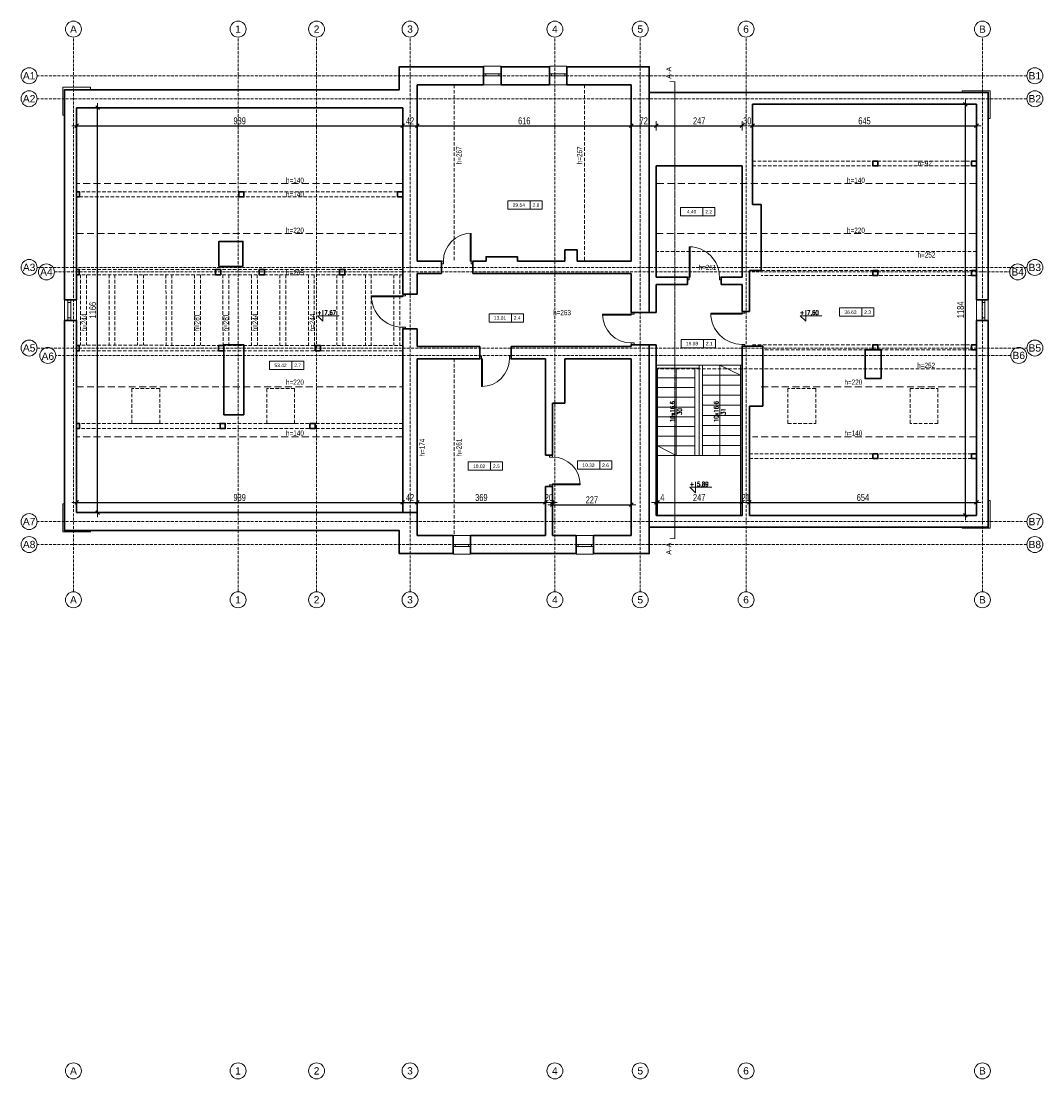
# Model space of a CAD drawing. Header units: inches. Extents: x -8638 to 29969, y -39 to 37625.
# Tile 12 of 18: x 419 to 3361, y 21623 to 24669. Entities that reach past the tile are written whole.
import ezdxf
from ezdxf.enums import TextEntityAlignment as Align

# ---------------------------------------------------------------- set-up
doc = ezdxf.new("R2010")
doc.units = ezdxf.units.IN
doc.header["$MEASUREMENT"] = 0
for name, pattern in [('ArcadiaLine4607182594047786974', [0]), ('DASHED', [15, 10, -5]), ('GAP', [3, 2, -0.5, 0, -0.5])]:
    doc.linetypes.add(name, pattern=pattern)
doc.layers.get('0').update_dxf_attribs({"lineweight": 0})
doc.layers.get('Defpoints').update_dxf_attribs({"lineweight": 0})
for name, color, linetype, lineweight in [('AA_ARANZACJA', 7, 'Continuous', 0), ('AA_OPIS PZT', 2, 'Continuous', 0), ('AA_OPIS_009', 2, 'Continuous', 0), ('AA_OPIS_TABELKI_009', 7, 'Continuous', 0), ('AA_PRZ SCIANY ISTNIEJĄCE', 10, 'Continuous', 30), ('AA_PRZ_SCIANY_030', 10, 'Continuous', 30), ('AA_PRZERYWANE', 251, 'DASHED', 0), ('AA_STOLARKA DRZW_009', 7, 'Continuous', 0), ('AA_WIDOK_009', 7, 'Continuous', 0), ('AA_WYMIAR', 157, 'Continuous', 0), ('AA_WYMIAR WYS_50', 7, 'Continuous', 0), ('isa_V9BAE0E40C946046_B19A2E0E40DD480C4L21BAE0E40DD48147Usr', 7, 'Continuous', 25)]:
    doc.layers.add(name, color=color, linetype=linetype, lineweight=lineweight)
doc.styles.add('100ROMAN', font='arial.ttf', dxfattribs={"width": 0.7})
doc.styles.add('ArCADiaStyle', font='arial.ttf')
doc.styles.add('arial', font='arial.ttf', dxfattribs={"width": 0.9, "height": 1.5})
doc.styles.add('ROMANS', font='romans.shx', dxfattribs={"width": 0.8})
doc.dimstyles.new('1_100', dxfattribs={"dimtxt": 20, "dimasz": 1.8, "dimexe": 0.18, "dimexo": 0.0625, "dimgap": 4, "dimtad": 1, "dimtoh": 1, "dimdec": 0, "dimzin": 0, "dimdsep": 46, "dimtxsty": '100ROMAN', "dimblk": 'ST', "dimcen": 0, "dimse1": 1, "dimse2": 1, "dimclrd": 256, "dimclrt": 256, "dimadec": 0, "dimazin": 0, "dimtfac": 1, "dimtdec": 0, "dimtix": 1, "dimtofl": 0, "dimtmove": 1, "dimatfit": 2, "dimldrblk": 'DOTSMALL', "dimfxl": 1, "dimtolj": 1, "dimtzin": 0, "dimarcsym": 0})

# ---------------------------------------------------------------- blocks, each defined once
blk = doc.blocks.new('*U3363')
for points in [[(-92, 0), (-92, 8), (-97, 8), (-97, 0)], [(-7.7, 0), (-5, 0), (-5, -87), (-7.7, -87)], [(0, 0), (0, 8), (-5, 8), (-5, 0)]]:
    blk.add_lwpolyline(points, close=True)
blk.add_arc((-5, 0), 87, 180, 270)
blk = doc.blocks.new('*U3364')
for points in [[(-95, 0), (-95, 8), (-100, 8), (-100, 0)], [(-7.8, 0), (-5, 0), (-5, -90), (-7.8, -90)], [(0, 0), (0, 8), (-5, 8), (-5, 0)]]:
    blk.add_lwpolyline(points, close=True)
blk.add_arc((-5, 0), 90, 180, 270)
blk = doc.blocks.new('*U3365')
for points in [[(-85, 0), (-85, 8), (-90, 8), (-90, 0)], [(-7.5, 0), (-5, 0), (-5, -80), (-7.5, -80)], [(0, 0), (0, 8), (-5, 8), (-5, 0)]]:
    blk.add_lwpolyline(points, close=True)
blk.add_arc((-5, 0), 80, 180, 270)
blk = doc.blocks.new('*U3366')
for points in [[(-88, 0), (-88, 8), (-93, 8), (-93, 0)], [(-7.6, 0), (-5, 0), (-5, -83), (-7.6, -83)], [(0, 0), (0, 8), (-5, 8), (-5, 0)]]:
    blk.add_lwpolyline(points, close=True)
blk.add_arc((-5, 0), 83, 180, 270)
blk = doc.blocks.new('belki')
at = {"layer": 'AA_PRZERYWANE'}
for p, q in [((-0.2, 203.1), (0, 0)), ((16.8, 203.1), (17, 0))]:
    blk.add_line(p, q, dxfattribs=at)
blk = doc.blocks.new('*U3370')
blk.add_blockref('belki', (-8.4, -101.5))
blk = doc.blocks.new('*U3369')
at = {"layer": 'AA_PRZERYWANE', "color": 0, "linetype": 'ByBlock', "lineweight": -2, "transparency": 16777216}
for p in [(0, 0), (82, 0), (164, 0), (246, 0), (328, 0), (410, 0), (492, 0), (574, 0), (656, 0), (738, 0), (820, 0), (902, 0)]:
    blk.add_blockref('*U3370', p, dxfattribs=at)
blk = doc.blocks.new('kota wys. dół')
blk.add_lwpolyline([(2489.2, 1562.6), (2489.2, 1537.4), (2476.6, 1550), (2526.2, 1550)])
at = {"style": 'ROMANS'}
blk.add_attdef('%%P', text='', height=10.5, dxfattribs=at).set_placement((2486.1, 1552.1), align=Align.RIGHT)
blk.add_attdef('0.00', (2492.3, 1552.1), '', height=10.5, dxfattribs=at)
blk = doc.blocks.new('*U3386')
for points in [[(-95, 0), (-95, 8), (-100, 8), (-100, 0)], [(-7.8, 0), (-5, 0), (-5, -90), (-7.8, -90)], [(0, 0), (0, 8), (-5, 8), (-5, 0)]]:
    blk.add_lwpolyline(points, close=True)
blk.add_arc((-5, 0), 90, 180, 270)
blk = doc.blocks.new('okno poddasze 2')
at = {"layer": 'AA_PRZ_SCIANY_030', "color": 0}
for p, q in [((0, 42), (0, 52)), ((0, 42), (0, 42)), ((0, 42), (0, 32)), ((0, 32), (0, 26)), ((50, 42), (50, 52)), ((50, 42), (50, 42)), ((50, 42), (50, 32)), ((50, 32), (50, 26)), ((0, 26), (0, 26)), ((0, 26), (0, 0)), ((50, 26), (50, 26)), ((50, 26), (50, 0))]:
    blk.add_line(p, q, dxfattribs=at)
at = {"layer": 'AA_STOLARKA DRZW_009', "color": 0}
for points in [[(6, 32), (0, 32), (0, 26), (6, 26)], [(44, 32), (50, 32), (50, 26), (44, 26)]]:
    blk.add_lwpolyline(points, close=True, dxfattribs=at)
for points in [[(44, 32), (6, 32)], [(0, 26), (50, 26)]]:
    blk.add_lwpolyline(points, dxfattribs=at)
at = {"layer": 'AA_WIDOK_009', "color": 0}
for p, q in [((50, 52), (50, 54)), ((0, 0), (50, 0))]:
    blk.add_line(p, q, dxfattribs=at)
blk.add_lwpolyline([(0, 52), (0, 54), (50, 54)], dxfattribs=at)
blk = doc.blocks.new('TABELKA POWIERZCHNIE')
at = {"layer": 'AA_OPIS_TABELKI_009'}
blk.add_line((656700946, 556572823.1), (656700946, 556572799.1), dxfattribs=at)
blk.add_lwpolyline([(656700881.9, 556572823.1), (656700980.5, 556572823.1), (656700980.5, 556572799.1), (656700881.9, 556572799.1)], close=True, dxfattribs=at)
at = {"layer": 'AA_OPIS_TABELKI_009', "style": 'arial'}
for tag, p in [('POW', (656700913.4, 556572805.9)), ('NR', (656700962.7, 556572805.8))]:
    blk.add_attdef(tag, text='', height=10, dxfattribs=at).set_placement(p, align=Align.CENTER)
blk = doc.blocks.new('ST')
at = {"color": 0}
for p, q in [((7.5, 0), (-7.5, 0)), ((-3, -3), (3, 3)), ((0, 7.5), (0, -7.5))]:
    blk.add_line(p, q, dxfattribs=at)
blk = doc.blocks.new('*D3479')
at = {"layer": 'AA_WYMIAR', "lineweight": -2}
blk.add_line((580.8, 23282.9), (1516.2, 23282.9), dxfattribs=at)
at = {"layer": 'Defpoints', "color": 0}
for p in [(1518, 23282.9), (579, 23253.5), (1518, 23253.5)]:
    blk.add_point(p, dxfattribs=at)
at = {"layer": 'AA_WYMIAR', "lineweight": -2, "xscale": 1.8, "yscale": 1.8, "zscale": 1.8, "rotation": 180}
blk.add_blockref('ST', (579, 23282.9), dxfattribs=at)
at = {"layer": 'AA_WYMIAR', "lineweight": -2, "xscale": 1.8, "yscale": 1.8, "zscale": 1.8}
blk.add_blockref('ST', (1518, 23282.9), dxfattribs=at)
at = {"layer": 'AA_WYMIAR', "insert": (1048.5, 23296.9), "char_height": 20, "attachment_point": 5, "style": '100ROMAN'}
blk.add_mtext('\\A1;939', dxfattribs=at)
blk = doc.blocks.new('_DotSmall')
at = {"color": 0, "linetype": 'ByBlock', "const_width": 0.5}
blk.add_lwpolyline([(-0.0625, 0, 1), (0.0625, 0, 1)], format="xyb", close=True, dxfattribs=at)
blk = doc.blocks.new('*D3480')
at = {"layer": 'AA_WYMIAR', "lineweight": -2}
blk.add_line((1519.8, 23282.9), (1558.2, 23282.9), dxfattribs=at)
at = {"layer": 'Defpoints', "color": 0}
for p in [(1560, 23282.9), (1518, 23253.5), (1560, 23187.5)]:
    blk.add_point(p, dxfattribs=at)
at = {"layer": 'AA_WYMIAR', "lineweight": -2, "xscale": 1.8, "yscale": 1.8, "zscale": 1.8, "rotation": 180}
blk.add_blockref('ST', (1518, 23282.9), dxfattribs=at)
at = {"layer": 'AA_WYMIAR', "lineweight": -2, "xscale": 1.8, "yscale": 1.8, "zscale": 1.8}
blk.add_blockref('ST', (1560, 23282.9), dxfattribs=at)
at = {"layer": 'AA_WYMIAR', "insert": (1539, 23296.9), "char_height": 20, "attachment_point": 5, "style": '100ROMAN'}
blk.add_mtext('\\A1;42', dxfattribs=at)
blk = doc.blocks.new('*D3481')
at = {"layer": 'AA_WYMIAR', "lineweight": -2}
blk.add_line((1561.8, 23282.9), (1927.2, 23282.9), dxfattribs=at)
at = {"layer": 'Defpoints', "color": 0}
for p in [(1929, 23282.9), (1560, 23187.5), (1929, 23187.5)]:
    blk.add_point(p, dxfattribs=at)
at = {"layer": 'AA_WYMIAR', "lineweight": -2, "xscale": 1.8, "yscale": 1.8, "zscale": 1.8, "rotation": 180}
blk.add_blockref('ST', (1560, 23282.9), dxfattribs=at)
at = {"layer": 'AA_WYMIAR', "lineweight": -2, "xscale": 1.8, "yscale": 1.8, "zscale": 1.8}
blk.add_blockref('ST', (1929, 23282.9), dxfattribs=at)
at = {"layer": 'AA_WYMIAR', "insert": (1744.5, 23296.9), "char_height": 20, "attachment_point": 5, "style": '100ROMAN'}
blk.add_mtext('\\A1;369', dxfattribs=at)
blk = doc.blocks.new('*D3482')
at = {"layer": 'AA_WYMIAR', "lineweight": -2}
for p, q in [((1927.2, 23282.9), (1925.4, 23282.9)), ((1950.8, 23282.9), (1952.6, 23282.9))]:
    blk.add_line(p, q, dxfattribs=at)
at = {"layer": 'Defpoints', "color": 0}
for p in [(1949, 23282.9), (1929, 23187.5), (1949, 23187.5)]:
    blk.add_point(p, dxfattribs=at)
at = {"layer": 'AA_WYMIAR', "lineweight": -2, "xscale": 1.8, "yscale": 1.8, "zscale": 1.8}
blk.add_blockref('ST', (1929, 23282.9), dxfattribs=at)
at = {"layer": 'AA_WYMIAR', "lineweight": -2, "xscale": 1.8, "yscale": 1.8, "zscale": 1.8, "rotation": 180}
blk.add_blockref('ST', (1949, 23282.9), dxfattribs=at)
at = {"layer": 'AA_WYMIAR', "insert": (1939, 23296.9), "char_height": 20, "attachment_point": 5, "style": '100ROMAN'}
blk.add_mtext('\\A1;20', dxfattribs=at)
blk = doc.blocks.new('*D3483')
at = {"layer": 'AA_WYMIAR', "lineweight": -2}
blk.add_line((1950.8, 23276.3), (2174.2, 23276.3), dxfattribs=at)
at = {"layer": 'Defpoints', "color": 0}
for p in [(2176, 23276.3), (1949, 23187.5), (2176, 23187.5)]:
    blk.add_point(p, dxfattribs=at)
at = {"layer": 'AA_WYMIAR', "lineweight": -2, "xscale": 1.8, "yscale": 1.8, "zscale": 1.8, "rotation": 180}
blk.add_blockref('ST', (1949, 23276.3), dxfattribs=at)
at = {"layer": 'AA_WYMIAR', "lineweight": -2, "xscale": 1.8, "yscale": 1.8, "zscale": 1.8}
blk.add_blockref('ST', (2176, 23276.3), dxfattribs=at)
at = {"layer": 'AA_WYMIAR', "insert": (2062.5, 23290.3), "char_height": 20, "attachment_point": 5, "style": '100ROMAN'}
blk.add_mtext('\\A1;227', dxfattribs=at)
blk = doc.blocks.new('*D3484')
at = {"layer": 'AA_WYMIAR', "lineweight": -2}
for p, q in [((2246.2, 23282.9), (2244.4, 23282.9)), ((2252, 23282.9), (2248, 23282.9)), ((2252, 23282.9), (2274.5, 23282.9)), ((2253.8, 23282.9), (2255.6, 23282.9))]:
    blk.add_line(p, q, dxfattribs=at)
at = {"layer": 'Defpoints', "color": 0}
for p in [(2248, 23282.9), (2248, 23245.5), (2252, 23245.5)]:
    blk.add_point(p, dxfattribs=at)
at = {"layer": 'AA_WYMIAR', "lineweight": -2, "xscale": 1.8, "yscale": 1.8, "zscale": 1.8}
blk.add_blockref('ST', (2248, 23282.9), dxfattribs=at)
at = {"layer": 'AA_WYMIAR', "lineweight": -2, "xscale": 1.8, "yscale": 1.8, "zscale": 1.8, "rotation": 180}
blk.add_blockref('ST', (2252, 23282.9), dxfattribs=at)
at = {"layer": 'AA_WYMIAR', "insert": (2265.5, 23296.9), "char_height": 20, "attachment_point": 5, "style": '100ROMAN'}
blk.add_mtext('\\A1;4', dxfattribs=at)
blk = doc.blocks.new('*D3485')
at = {"layer": 'AA_WYMIAR', "lineweight": -2}
blk.add_line((2249.8, 23282.9), (2493.2, 23282.9), dxfattribs=at)
at = {"layer": 'Defpoints', "color": 0}
for p in [(2495, 23282.9), (2248, 23245.5), (2495, 23245.5)]:
    blk.add_point(p, dxfattribs=at)
at = {"layer": 'AA_WYMIAR', "lineweight": -2, "xscale": 1.8, "yscale": 1.8, "zscale": 1.8, "rotation": 180}
blk.add_blockref('ST', (2248, 23282.9), dxfattribs=at)
at = {"layer": 'AA_WYMIAR', "lineweight": -2, "xscale": 1.8, "yscale": 1.8, "zscale": 1.8}
blk.add_blockref('ST', (2495, 23282.9), dxfattribs=at)
at = {"layer": 'AA_WYMIAR', "insert": (2371.5, 23296.9), "char_height": 20, "attachment_point": 5, "style": '100ROMAN'}
blk.add_mtext('\\A1;247', dxfattribs=at)
blk = doc.blocks.new('*D3486')
at = {"layer": 'AA_WYMIAR', "lineweight": -2}
for p, q in [((2493.2, 23282.9), (2491.4, 23282.9)), ((2517.8, 23282.9), (2519.6, 23282.9))]:
    blk.add_line(p, q, dxfattribs=at)
at = {"layer": 'Defpoints', "color": 0}
for p in [(2516, 23282.9), (2495, 23245.5), (2516, 23245.5)]:
    blk.add_point(p, dxfattribs=at)
at = {"layer": 'AA_WYMIAR', "lineweight": -2, "xscale": 1.8, "yscale": 1.8, "zscale": 1.8}
blk.add_blockref('ST', (2495, 23282.9), dxfattribs=at)
at = {"layer": 'AA_WYMIAR', "lineweight": -2, "xscale": 1.8, "yscale": 1.8, "zscale": 1.8, "rotation": 180}
blk.add_blockref('ST', (2516, 23282.9), dxfattribs=at)
at = {"layer": 'AA_WYMIAR', "insert": (2505.5, 23296.9), "char_height": 20, "attachment_point": 5, "style": '100ROMAN'}
blk.add_mtext('\\A1;21', dxfattribs=at)
blk = doc.blocks.new('*D3487')
at = {"layer": 'AA_WYMIAR', "lineweight": -2}
blk.add_line((2517.8, 23282.9), (3168.2, 23282.9), dxfattribs=at)
at = {"layer": 'Defpoints', "color": 0}
for p in [(3170, 23282.9), (2516, 23245.5), (3170, 23245.5)]:
    blk.add_point(p, dxfattribs=at)
at = {"layer": 'AA_WYMIAR', "lineweight": -2, "xscale": 1.8, "yscale": 1.8, "zscale": 1.8, "rotation": 180}
blk.add_blockref('ST', (2516, 23282.9), dxfattribs=at)
at = {"layer": 'AA_WYMIAR', "lineweight": -2, "xscale": 1.8, "yscale": 1.8, "zscale": 1.8}
blk.add_blockref('ST', (3170, 23282.9), dxfattribs=at)
at = {"layer": 'AA_WYMIAR', "insert": (2843, 23296.9), "char_height": 20, "attachment_point": 5, "style": '100ROMAN'}
blk.add_mtext('\\A1;654', dxfattribs=at)
blk = doc.blocks.new('*D3488')
at = {"layer": 'AA_WYMIAR', "lineweight": -2}
blk.add_line((3138.2, 23247.3), (3138.2, 24427.7), dxfattribs=at)
at = {"layer": 'Defpoints', "color": 0}
for p in [(3138.2, 24429.5), (3170, 24429.5), (3170, 23245.5)]:
    blk.add_point(p, dxfattribs=at)
at = {"layer": 'AA_WYMIAR', "lineweight": -2, "xscale": 1.8, "yscale": 1.8, "zscale": 1.8}
for p, rotation in [((3138.2, 24429.5), 90), ((3138.2, 23245.5), 270)]:
    blk.add_blockref('ST', p, dxfattribs=dict(at, rotation=rotation))
at = {"layer": 'AA_WYMIAR', "insert": (3124.2, 23837.5), "char_height": 20, "attachment_point": 5, "rotation": 90, "style": '100ROMAN'}
blk.add_mtext('\\A1;1184', dxfattribs=at)
blk = doc.blocks.new('*D3489')
at = {"layer": 'AA_WYMIAR', "lineweight": -2}
blk.add_line((639.5, 23255.3), (639.5, 24417.7), dxfattribs=at)
at = {"layer": 'Defpoints', "color": 0}
for p in [(579, 24419.5), (639.5, 24419.5), (579, 23253.5)]:
    blk.add_point(p, dxfattribs=at)
at = {"layer": 'AA_WYMIAR', "lineweight": -2, "xscale": 1.8, "yscale": 1.8, "zscale": 1.8}
for p, rotation in [((639.5, 24419.5), 90), ((639.5, 23253.5), 270)]:
    blk.add_blockref('ST', p, dxfattribs=dict(at, rotation=rotation))
at = {"layer": 'AA_WYMIAR', "insert": (625.5, 23836.5), "char_height": 20, "attachment_point": 5, "rotation": 90, "style": '100ROMAN'}
blk.add_mtext('\\A1;1166', dxfattribs=at)
blk = doc.blocks.new('*D3490')
at = {"layer": 'AA_WYMIAR', "lineweight": -2}
blk.add_line((580.8, 24367.7), (1516.2, 24367.7), dxfattribs=at)
at = {"layer": 'Defpoints', "color": 0}
for p in [(579, 24419.5), (1518, 24419.5), (1518, 24367.7)]:
    blk.add_point(p, dxfattribs=at)
at = {"layer": 'AA_WYMIAR', "lineweight": -2, "xscale": 1.8, "yscale": 1.8, "zscale": 1.8, "rotation": 180}
blk.add_blockref('ST', (579, 24367.7), dxfattribs=at)
at = {"layer": 'AA_WYMIAR', "lineweight": -2, "xscale": 1.8, "yscale": 1.8, "zscale": 1.8}
blk.add_blockref('ST', (1518, 24367.7), dxfattribs=at)
at = {"layer": 'AA_WYMIAR', "insert": (1048.5, 24381.7), "char_height": 20, "attachment_point": 5, "style": '100ROMAN'}
blk.add_mtext('\\A1;939', dxfattribs=at)
blk = doc.blocks.new('*D3491')
at = {"layer": 'AA_WYMIAR', "lineweight": -2}
blk.add_line((1519.8, 24367.7), (1558.2, 24367.7), dxfattribs=at)
at = {"layer": 'Defpoints', "color": 0}
for p in [(1560, 24485.5), (1518, 24419.5), (1560, 24367.7)]:
    blk.add_point(p, dxfattribs=at)
at = {"layer": 'AA_WYMIAR', "lineweight": -2, "xscale": 1.8, "yscale": 1.8, "zscale": 1.8, "rotation": 180}
blk.add_blockref('ST', (1518, 24367.7), dxfattribs=at)
at = {"layer": 'AA_WYMIAR', "lineweight": -2, "xscale": 1.8, "yscale": 1.8, "zscale": 1.8}
blk.add_blockref('ST', (1560, 24367.7), dxfattribs=at)
at = {"layer": 'AA_WYMIAR', "insert": (1539, 24381.7), "char_height": 20, "attachment_point": 5, "style": '100ROMAN'}
blk.add_mtext('\\A1;42', dxfattribs=at)
blk = doc.blocks.new('*D3492')
at = {"layer": 'AA_WYMIAR', "lineweight": -2}
blk.add_line((1561.8, 24367.7), (2174.2, 24367.7), dxfattribs=at)
at = {"layer": 'Defpoints', "color": 0}
for p in [(1560, 24485.5), (2176, 24485.5), (2176, 24367.7)]:
    blk.add_point(p, dxfattribs=at)
at = {"layer": 'AA_WYMIAR', "lineweight": -2, "xscale": 1.8, "yscale": 1.8, "zscale": 1.8, "rotation": 180}
blk.add_blockref('ST', (1560, 24367.7), dxfattribs=at)
at = {"layer": 'AA_WYMIAR', "lineweight": -2, "xscale": 1.8, "yscale": 1.8, "zscale": 1.8}
blk.add_blockref('ST', (2176, 24367.7), dxfattribs=at)
at = {"layer": 'AA_WYMIAR', "insert": (1868, 24381.7), "char_height": 20, "attachment_point": 5, "style": '100ROMAN'}
blk.add_mtext('\\A1;616', dxfattribs=at)
blk = doc.blocks.new('*D3493')
at = {"layer": 'AA_WYMIAR', "lineweight": -2}
blk.add_line((2177.8, 24367.7), (2246.2, 24367.7), dxfattribs=at)
at = {"layer": 'Defpoints', "color": 0}
for p in [(2176, 24485.5), (2248, 24367.7), (2248, 24252)]:
    blk.add_point(p, dxfattribs=at)
at = {"layer": 'AA_WYMIAR', "lineweight": -2, "xscale": 1.8, "yscale": 1.8, "zscale": 1.8, "rotation": 180}
blk.add_blockref('ST', (2176, 24367.7), dxfattribs=at)
at = {"layer": 'AA_WYMIAR', "lineweight": -2, "xscale": 1.8, "yscale": 1.8, "zscale": 1.8}
blk.add_blockref('ST', (2248, 24367.7), dxfattribs=at)
at = {"layer": 'AA_WYMIAR', "insert": (2212, 24381.7), "char_height": 20, "attachment_point": 5, "style": '100ROMAN'}
blk.add_mtext('\\A1;72', dxfattribs=at)
blk = doc.blocks.new('*D3494')
at = {"layer": 'AA_WYMIAR', "lineweight": -2}
blk.add_line((2249.8, 24367.7), (2493.2, 24367.7), dxfattribs=at)
at = {"layer": 'Defpoints', "color": 0}
for p in [(2495, 24367.7), (2248, 24252), (2495, 24252)]:
    blk.add_point(p, dxfattribs=at)
at = {"layer": 'AA_WYMIAR', "lineweight": -2, "xscale": 1.8, "yscale": 1.8, "zscale": 1.8, "rotation": 180}
blk.add_blockref('ST', (2248, 24367.7), dxfattribs=at)
at = {"layer": 'AA_WYMIAR', "lineweight": -2, "xscale": 1.8, "yscale": 1.8, "zscale": 1.8}
blk.add_blockref('ST', (2495, 24367.7), dxfattribs=at)
at = {"layer": 'AA_WYMIAR', "insert": (2371.5, 24381.7), "char_height": 20, "attachment_point": 5, "style": '100ROMAN'}
blk.add_mtext('\\A1;247', dxfattribs=at)
blk = doc.blocks.new('*D3495')
at = {"layer": 'AA_WYMIAR', "lineweight": -2}
for p, q in [((2493.2, 24367.7), (2491.4, 24367.7)), ((2526.8, 24367.7), (2528.6, 24367.7))]:
    blk.add_line(p, q, dxfattribs=at)
at = {"layer": 'Defpoints', "color": 0}
for p in [(2525, 24429.5), (2525, 24367.7), (2495, 24252)]:
    blk.add_point(p, dxfattribs=at)
at = {"layer": 'AA_WYMIAR', "lineweight": -2, "xscale": 1.8, "yscale": 1.8, "zscale": 1.8}
blk.add_blockref('ST', (2495, 24367.7), dxfattribs=at)
at = {"layer": 'AA_WYMIAR', "lineweight": -2, "xscale": 1.8, "yscale": 1.8, "zscale": 1.8, "rotation": 180}
blk.add_blockref('ST', (2525, 24367.7), dxfattribs=at)
at = {"layer": 'AA_WYMIAR', "insert": (2510, 24381.7), "char_height": 20, "attachment_point": 5, "style": '100ROMAN'}
blk.add_mtext('\\A1;30', dxfattribs=at)
blk = doc.blocks.new('*D3496')
at = {"layer": 'AA_WYMIAR', "lineweight": -2}
blk.add_line((2526.8, 24367.7), (3168.2, 24367.7), dxfattribs=at)
at = {"layer": 'Defpoints', "color": 0}
for p in [(2525, 24429.5), (3170, 24429.5), (3170, 24367.7)]:
    blk.add_point(p, dxfattribs=at)
at = {"layer": 'AA_WYMIAR', "lineweight": -2, "xscale": 1.8, "yscale": 1.8, "zscale": 1.8, "rotation": 180}
blk.add_blockref('ST', (2525, 24367.7), dxfattribs=at)
at = {"layer": 'AA_WYMIAR', "lineweight": -2, "xscale": 1.8, "yscale": 1.8, "zscale": 1.8}
blk.add_blockref('ST', (3170, 24367.7), dxfattribs=at)
at = {"layer": 'AA_WYMIAR', "insert": (2847.5, 24381.7), "char_height": 20, "attachment_point": 5, "style": '100ROMAN'}
blk.add_mtext('\\A1;645', dxfattribs=at)
blk = doc.blocks.new('linie przekrojowe')
at = {"layer": 'AA_PRZ SCIANY ISTNIEJĄCE', "linetype": 'Continuous', "const_width": 2, "flags": 128}
for points in [[(-3484.7, 895.9), (-3484.7, 920.9), (-3499.7, 920.9)], [(-3484.7, -370.4), (-3484.7, -395.4), (-3499.7, -395.4)]]:
    blk.add_lwpolyline(points, dxfattribs=at)
at = {"layer": 'AA_WIDOK_009', "linetype": 'DASHED', "ltscale": 0.2}
blk.add_line((-3484.7, 895.9), (-3484.7, -370.4), dxfattribs=at)
at = {"layer": 'AA_OPIS PZT', "style": 'arial'}
for p in [(-3501.9, 946.4), (-3501.9, -424)]:
    blk.add_text('A-A', height=15, rotation=90, dxfattribs=at).set_placement(p, align=Align.MIDDLE)

msp = doc.modelspace()

# ---------------------------------------------------------------- linework, layer by layer
at = {"linetype": 'ArcadiaLine4607182594047786974', "lineweight": 0}
for centre in [(570, 24645.8), (1044, 24645.8), (1270, 24645.8), (1539, 24645.8), (1956, 24645.8), (2202, 24645.8), (2506.5, 24645.8), (3187, 24645.8), (442.4, 24511.5), (3338, 24511.5), (442.4, 24445.5), (3338, 24445.5), (442.4, 23959.5), (3338, 23959.5), (492.1, 23946.5), (3288.6, 23946.5), (442.4, 23727.5), (496.2, 23706), (3291.7, 23706), (3338, 23727.5), (442.4, 23227.5), (3338, 23227.5), (442.4, 23161.5), (3338, 23161.5), (570, 23002.4), (1044, 23002.4), (1270, 23002.4), (1539, 23002.4), (1956, 23002.4), (2202, 23002.4), (2506.5, 23002.4), (3187, 23002.4), (570, 21645.8), (1044, 21645.8), (1270, 21645.8), (1539, 21645.8), (1956, 21645.8), (2202, 21645.8), (2506.5, 21645.8), (3187, 21645.8)]:
    msp.add_circle(centre, 23, dxfattribs=at)
at = {"layer": 'AA_PRZ_SCIANY_030', "color": 0}
for p, q in [((1560, 24419.5), (1560, 24485.5)), ((1560, 24485.5), (1751, 24485.5)), ((1801, 24485.5), (1940.8, 24485.5)), ((1990.8, 24485.5), (2176, 24485.5)), ((2176, 24485.5), (2176, 24429.5)), ((2228, 23830), (2228, 24463.5)), ((2176, 24429.5), (2176, 23977.5)), ((2525, 24429.5), (3170, 24429.5)), ((2525, 24141), (2525, 24429.5)), ((3170, 24429.5), (3170, 23866.5)), ((579, 24419.5), (1518, 24419.5)), ((579, 23866.5), (579, 24419.5)), ((1518, 23882.5), (1518, 24419.5)), ((1560, 24419.5), (1560, 23977.5)), ((2248, 24252), (2495, 24252)), ((2248, 23932), (2248, 24252)), ((2495, 23932), (2495, 24252)), ((2550, 24141), (2525, 24141)), ((2550, 24141), (2550, 23951)), ((1985, 23977.5), (1985, 24010.5)), ((1985, 24010.5), (2020, 24010.5)), ((2020, 24010.5), (2020, 23977.5)), ((1560, 23977.5), (1630, 23977.5)), ((1630, 23977.5), (1630, 23942.5)), ((1720, 23977.5), (1758, 23977.5)), ((1720, 23977.5), (1720, 23942.5)), ((1848, 23977.5), (1985, 23977.5)), ((2020, 23977.5), (2176, 23977.5)), ((1560, 23942.5), (1560, 23882.5)), ((1630, 23942.5), (1560, 23942.5)), ((2176, 23942.5), (1720, 23942.5)), ((2176, 23942.5), (2176, 23830)), ((2516, 23951), (2516, 23833)), ((2550, 23951), (2516, 23951)), ((2248, 23932), (2338, 23932)), ((2338, 23910), (2338, 23932)), ((2435, 23910), (2435, 23932)), ((2435, 23932), (2495, 23932)), ((1560, 23882.5), (1518, 23882.5)), ((2248, 23830), (2248, 23910)), ((2248, 23910), (2338, 23910)), ((2435, 23910), (2495, 23910)), ((2495, 23833), (2495, 23910)), ((579, 23866.5), (544, 23866.5)), ((3170, 23866.5), (3204, 23866.5)), ((2176, 23830), (2248, 23830)), ((2495, 23833), (2516, 23833)), ((579, 23806.5), (544, 23806.5)), ((579, 23253.5), (579, 23806.5)), ((3170, 23806.5), (3170, 23245.5)), ((3170, 23806.5), (3204, 23806.5)), ((1560, 23782.5), (1518, 23782.5)), ((1518, 23253.5), (1518, 23782.5)), ((1560, 23782.5), (1560, 23731.5)), ((1560, 23731.5), (1740, 23731.5)), ((1740, 23696.5), (1740, 23731.5)), ((1830, 23731.5), (2176, 23731.5)), ((1830, 23696.5), (1830, 23731.5)), ((2176, 23737), (2176, 23731.5)), ((2176, 23737), (2248, 23737)), ((2228, 23211.5), (2228, 23737)), ((2248, 23245.5), (2248, 23737)), ((2495, 23245.5), (2495, 23733)), ((2495, 23733), (2555, 23733)), ((2555, 23733), (2555, 23560)), ((1740, 23696.5), (1560, 23696.5)), ((1560, 23696.5), (1560, 23253.5)), ((1929, 23696.5), (1830, 23696.5)), ((1929, 23696.5), (1929, 23418.5)), ((1985, 23568.5), (1985, 23696.5)), ((2176, 23696.5), (1985, 23696.5)), ((2176, 23696.5), (2176, 23245.5)), ((1949, 23568.5), (1985, 23568.5)), ((1949, 23568.5), (1949, 23418.5)), ((2516, 23560), (2516, 23245.5)), ((2516, 23560), (2555, 23560)), ((1949, 23418.5), (1929, 23418.5)), ((1949, 23328.5), (1929, 23328.5)), ((1929, 23328.5), (1929, 23187.5)), ((1949, 23187.5), (1949, 23328.5)), ((1560, 23253.5), (579, 23253.5)), ((1560, 23187.5), (1560, 23253.5)), ((2176, 23245.5), (2176, 23187.5)), ((2495, 23245.5), (2248, 23245.5)), ((3170, 23245.5), (2516, 23245.5)), ((1663, 23187.5), (1560, 23187.5)), ((1929, 23187.5), (1713, 23187.5)), ((2017.5, 23187.5), (1949, 23187.5)), ((2176, 23187.5), (2067.5, 23187.5))]:
    msp.add_line(p, q, dxfattribs=at)
for points in [[(544, 23866.5), (544, 24471.5), (1508, 24471.5), (1508, 24537.5), (1751, 24537.5)], [(1801, 24537.5), (1940.8, 24537.5)], [(1991, 24537.5), (2228, 24537.5), (2228, 24463.5), (3204, 24463.5), (3204, 23866.5)], [(1758, 23977.5), (1758, 23990.5), (1848, 23990.5), (1848, 23977.5)], [(1663, 23135.5), (1508, 23135.5), (1508, 23201.5), (544, 23201.5), (544, 23806.5)], [(3204, 23806.5), (3204, 23211.5), (2228, 23211.5), (2228, 23135.5), (2067.5, 23135.5)], [(2017.5, 23135.5), (1713, 23135.5)]]:
    msp.add_lwpolyline(points, dxfattribs=at)
for points in [[(2886, 24266), (2872, 24266), (2872, 24252), (2886, 24252)], [(3170, 24266), (3156, 24266), (3156, 24252), (3170, 24252)], [(587, 24177.5), (587, 24162.5), (579, 24162.5), (579, 24177.5)], [(1061, 24177.5), (1061, 24162.5), (1046, 24162.5), (1046, 24177.5)], [(1518, 24177.5), (1518, 24162.5), (1503, 24162.5), (1503, 24177.5)], [(1058, 23962.5), (989, 23962.5), (989, 24034.5), (1058, 24034.5)], [(579, 23953.3), (586, 23953.3), (586, 23938.3), (579, 23938.3)], [(979, 23953.3), (994, 23953.3), (994, 23938.3), (979, 23938.3)], [(1105, 23953.3), (1120, 23953.3), (1120, 23938.3), (1105, 23938.3)], [(1351, 23953.3), (1336, 23953.3), (1336, 23938.3), (1351, 23938.3)], [(2886, 23950.5), (2872, 23950.5), (2872, 23936.5), (2886, 23936.5)], [(3170, 23950.5), (3156, 23950.5), (3156, 23936.5), (3170, 23936.5)], [(579, 23734.5), (586, 23734.5), (586, 23719.5), (579, 23719.5)], [(1003, 23734.5), (988, 23734.5), (988, 23719.5), (1003, 23719.5)], [(1061, 23535.4), (1003, 23535.4), (1003, 23736.5), (1061, 23736.5)], [(1281, 23734.5), (1266, 23734.5), (1266, 23719.5), (1281, 23719.5)], [(2886, 23736.5), (2872, 23736.5), (2872, 23722.5), (2886, 23722.5)], [(3170, 23736.5), (3156, 23736.5), (3156, 23722.5), (3170, 23722.5)], [(2896, 23639.5), (2849, 23639.5), (2849, 23722.5), (2896, 23722.5)], [(579, 23495.5), (587, 23495.5), (587, 23510.5), (579, 23510.5)], [(992, 23495.5), (1007, 23495.5), (1007, 23510.5), (992, 23510.5)], [(1251, 23510.5), (1251, 23495.5), (1266, 23495.5), (1266, 23510.5)], [(2886, 23423), (2872, 23423), (2872, 23409), (2886, 23409)], [(3170, 23423), (3156, 23423), (3156, 23409), (3170, 23409)]]:
    msp.add_lwpolyline(points, close=True, dxfattribs=at)
at = {"layer": 'AA_PRZERYWANE', "color": 0}
for p, q in [((1665.9, 24485.5), (1665.9, 23977.5)), ((2041.5, 24485.5), (2041.5, 23977.5)), ((2525, 24266), (3170, 24266)), ((2525, 24252), (3170, 24252)), ((1503, 24177.5), (587, 24177.5)), ((587, 24162.5), (1503, 24162.5)), ((3170, 24005.4), (2248, 24005.4)), ((579, 23953.3), (1518, 23953.3)), ((2550, 23950.5), (3170, 23950.5)), ((579, 23938.3), (1518, 23938.3)), ((3170, 23936.5), (2550, 23936.5)), ((579, 23735.5), (1518, 23734.5)), ((2525, 23736.5), (3156, 23736.5)), ((1518, 23719.5), (579, 23719.5)), ((3156, 23722.5), (2555, 23722.5)), ((1665.9, 23696.5), (1665.9, 23187.5)), ((3170, 23667.5), (2248, 23667.5)), ((1518, 23510.5), (579, 23510.5)), ((1518, 23495.5), (579, 23495.5)), ((2516, 23423), (3156, 23423)), ((3156, 23409), (2516, 23409))]:
    msp.add_line(p, q, dxfattribs=at)
at = {"layer": 'AA_PRZERYWANE', "color": 0, "ltscale": 2}
for p, q in [((1518, 24201.4), (579, 24201.4)), ((3170, 24201.4), (2248, 24201.4)), ((579, 24057.5), (1518, 24057.5)), ((2248, 24057.5), (3170, 24057.5)), ((579, 23615.5), (1518, 23615.5)), ((2550, 23615.5), (3170, 23615.5)), ((1518, 23471.5), (579, 23471.5)), ((3170, 23471.5), (2525, 23471.5))]:
    msp.add_line(p, q, dxfattribs=at)
at = {"layer": 'AA_PRZERYWANE', "color": 0}
for points in [[(738.4, 23510.5), (818.4, 23510.5), (818.4, 23610.5), (738.4, 23610.5)], [(1126.8, 23510.5), (1206.8, 23510.5), (1206.8, 23610.5), (1126.8, 23610.5)], [(2627, 23510.5), (2707, 23510.5), (2707, 23610.5), (2627, 23610.5)], [(3059, 23510.5), (2979, 23510.5), (2979, 23610.5), (3059, 23610.5)]]:
    msp.add_lwpolyline(points, close=True, dxfattribs=at)
at = {"layer": 'AA_STOLARKA DRZW_009', "color": 0}
for points in [[(554, 23806.5), (554, 23866.5), (562, 23866.5), (562, 23806.5)], [(554, 23858.5), (554, 23866.5), (562, 23866.5), (562, 23858.5)], [(3194, 23806.5), (3194, 23866.5), (3186, 23866.5), (3186, 23806.5)], [(3194, 23858.5), (3194, 23866.5), (3186, 23866.5), (3186, 23858.5)], [(554, 23806.5), (554, 23814.5), (562, 23814.5), (562, 23806.5)], [(3194, 23806.5), (3194, 23814.5), (3186, 23814.5), (3186, 23806.5)]]:
    msp.add_lwpolyline(points, close=True, dxfattribs=at)
at = {"layer": 'AA_WIDOK_009', "color": 0}
for p, q in [((544, 23866.5), (544, 23806.5)), ((579, 23806.5), (579, 23866.5)), ((3170, 23806.5), (3170, 23866.5)), ((3204, 23866.5), (3204, 23806.5))]:
    msp.add_line(p, q, dxfattribs=at)
at = {"layer": 'AA_WIDOK_009', "color": 0, "ltscale": 0.5}
for p, q in [((2491, 23678.5), (2248, 23678.5)), ((2252, 23245.5), (2252, 23669.5)), ((2359, 23669.5), (2252, 23669.5)), ((2359, 23669.5), (2359, 23417.5)), ((2359, 23669.5), (2372, 23669.5)), ((2372, 23678.5), (2372, 23417.5)), ((2381, 23678.5), (2381, 23417.5)), ((2381, 23678.5), (2495, 23678.5)), ((2431.5, 23417.5), (2431.5, 23678.5)), ((2431.5, 23678.5), (2491, 23649.5)), ((2491, 23245.5), (2491, 23678.5)), ((2491, 23678.5), (2495, 23678.5)), ((2359, 23641.5), (2252, 23641.5)), ((2381, 23649.5), (2491, 23649.5)), ((2359, 23613.5), (2252, 23613.5)), ((2381, 23620.5), (2491, 23620.5)), ((2359, 23585.5), (2252, 23585.5)), ((2381, 23591.5), (2491, 23591.5)), ((2359, 23557.5), (2252, 23557.5)), ((2381, 23562.5), (2491, 23562.5)), ((2359, 23529.5), (2252, 23529.5)), ((2381, 23533.5), (2491, 23533.5)), ((2359, 23501.5), (2252, 23501.5)), ((2381, 23504.5), (2491, 23504.5)), ((2359, 23473.5), (2252, 23473.5)), ((2381, 23475.5), (2491, 23475.5)), ((2359, 23445.5), (2252, 23445.5)), ((2381, 23446.5), (2491, 23446.5)), ((2368, 23417.5), (2252, 23417.5)), ((2491, 23417.5), (2368, 23417.5))]:
    msp.add_line(p, q, dxfattribs=at)
for points in [[(544, 24398.5), (539, 24398.5), (539, 24398.5), (539, 24473.5), (539, 24478.5), (619, 24478.5), (619, 24473.5)], [(3204, 24388.5), (3209, 24388.5), (3209, 24388.5), (3209, 24463.5), (3209, 24468.5), (3129, 24468.5), (3129, 24463.5)], [(2305.5, 23669.5), (2305.5, 23417.5), (2252, 23445.5)], [(544, 23278.5), (539, 23278.5), (539, 23278.5), (539, 23203.5), (539, 23198.5), (619, 23198.5), (619, 23203.5)], [(3204, 23288.5), (3209, 23288.5), (3209, 23288.5), (3209, 23213.5), (3209, 23208.5), (3129, 23208.5), (3129, 23213.5)]]:
    msp.add_lwpolyline(points, dxfattribs=at)
at = {"layer": 'isa_V9BAE0E40C946046_B19A2E0E40DD480C4L21BAE0E40DD48147Usr', "linetype": 'GAP', "lineweight": 0, "ltscale": 4}
for p, q in [((570, 23025.4), (570, 24622.8)), ((1044, 23025.4), (1044, 24622.8)), ((1270, 23025.4), (1270, 24622.8)), ((1539, 23025.4), (1539, 24622.8)), ((1956, 23025.4), (1956, 24622.8)), ((2202, 23025.4), (2202, 24622.8)), ((2506.5, 23025.4), (2506.5, 24622.8)), ((3187, 23025.4), (3187, 24622.8)), ((3315, 24511.5), (465.4, 24511.5)), ((3315, 24445.5), (465.4, 24445.5)), ((3315, 23959.5), (465.4, 23959.5)), ((515.1, 23946.5), (3265.6, 23946.5)), ((465.4, 23727.5), (3315, 23727.5)), ((3268.7, 23706), (519.2, 23706)), ((3315, 23227.5), (465.4, 23227.5)), ((3315, 23161.5), (465.4, 23161.5))]:
    msp.add_line(p, q, dxfattribs=at)

# ---------------------------------------------------------------- block references
at = {"color": 0}
for p in [(1751, 24485.5), (1940.8, 24485.5)]:
    msp.add_blockref('okno poddasze 2', p, dxfattribs=at)
at = {"color": 0, "rotation": 180}
for p in [(1713, 23187.5), (2067.5, 23187.5)]:
    msp.add_blockref('okno poddasze 2', p, dxfattribs=at)
at = {"layer": 'AA_ARANZACJA', "color": 0}
msp.add_blockref('linie przekrojowe', (5786.2, 23573.7), dxfattribs=at)
at = {"layer": 'AA_OPIS_TABELKI_009', "color": 0}
for p, values in [((-656699061.1, -556548671.7), {'NR': '2.8', 'POW': '29.54'}), ((-656698563.7, -556548690.9), {'NR': '2.2', 'POW': '4.40'}), ((-656699115.2, -556548996.7), {'NR': '2.4', 'POW': '13.01'}), ((-656698106.3, -556548980.3), {'NR': '2.3', 'POW': '36.63'}), ((-656698562.3, -556549070.6), {'NR': '2.1', 'POW': '16.89'}), ((-656699747.3, -556549133.3), {'NR': '2.7', 'POW': '53.42'}), ((-656699175.2, -556549423.8), {'NR': '2.5', 'POW': '18.02'}), ((-656698860.7, -556549420.8), {'NR': '2.6', 'POW': '10.33'})]:
    msp.add_blockref('TABELKA POWIERZCHNIE', p, dxfattribs=at).add_auto_attribs(values)
at = {"layer": 'AA_PRZERYWANE', "color": 0}
msp.add_blockref('*U3369', (599, 23836.8), dxfattribs=at)
at = {"layer": 'AA_STOLARKA DRZW_009', "color": 0, "xscale": -1}
for name, p, rotation in [('*U3365', (1720, 23977.5), 180), ('*U3364', (1518, 23882.5), 270), ('*U3366', (2176, 23830), 270), ('*U3386', (2495, 23833), 270), ('*U3365', (1949, 23328.5), 89.99999999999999)]:
    msp.add_blockref(name, p, dxfattribs=dict(at, rotation=rotation))
at = {"layer": 'AA_STOLARKA DRZW_009', "color": 0, "rotation": 180}
msp.add_blockref('*U3363', (2338, 23932), dxfattribs=at)
at = {"layer": 'AA_STOLARKA DRZW_009', "color": 0, "xscale": -1}
msp.add_blockref('*U3365', (1740, 23696.5), dxfattribs=at)
at = {"layer": 'AA_WYMIAR WYS_50', "color": 0, "transparency": 33554687}
ref = msp.add_blockref('kota wys. dół', (-1853.7, 21860), dxfattribs=dict(at, xscale=1.262991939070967, yscale=1.262991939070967, zscale=1.262991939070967, rotation=0.05060147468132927))
ref.add_attrib('%%P', '+', dxfattribs={"layer": '0', "height": 12.6, "rotation": 0.0506, "style": 'ROMANS', "width": 0.8}).set_placement((1284.4, 23823), align=Align.RIGHT)
ref.add_attrib('0.00', '7,67', (1292.3, 23823), dxfattribs={"layer": '0', "height": 12.63, "rotation": 0.0506, "style": 'ROMANS', "width": 0.8})
ref = msp.add_blockref('kota wys. dół', (-463.8, 21860), dxfattribs=dict(at, xscale=1.262991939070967, yscale=1.262991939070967, zscale=1.262991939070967, rotation=0.05060147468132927))
ref.add_attrib('%%P', '+', dxfattribs={"layer": '0', "height": 12.6, "rotation": 0.0506, "style": 'ROMANS', "width": 0.8}).set_placement((2674.3, 23823), align=Align.RIGHT)
ref.add_attrib('0.00', '7,60', (2682.3, 23823), dxfattribs={"layer": '0', "height": 12.63, "rotation": 0.0506, "style": 'ROMANS', "width": 0.8})
ref = msp.add_blockref('kota wys. dół', (-781.1, 21366.2), dxfattribs=dict(at, xscale=1.262991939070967, yscale=1.262991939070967, zscale=1.262991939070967, rotation=0.05060147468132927))
ref.add_attrib('%%P', '+', dxfattribs={"layer": '0', "height": 12.6, "rotation": 0.0506, "style": 'ROMANS', "width": 0.8}).set_placement((2357, 23329.2), align=Align.RIGHT)
ref.add_attrib('0.00', '5,89', (2364.9, 23329.2), dxfattribs={"layer": '0', "height": 12.63, "rotation": 0.0506, "style": 'ROMANS', "width": 0.8})

# ---------------------------------------------------------------- texts
at = {"linetype": 'Continuous', "lineweight": 0, "char_height": 21, "attachment_point": 5, "style": 'ArCADiaStyle'}
for s, insert in [('A', (570, 24645.8)), ('1', (1044, 24645.8)), ('2', (1270, 24645.8)), ('3', (1539, 24645.8)), ('4', (1956, 24645.8)), ('5', (2202, 24645.8)), ('6', (2506.5, 24645.8)), ('B', (3187, 24645.8)), ('A1', (442.4, 24511.5)), ('B1', (3338, 24511.5)), ('A2', (442.4, 24445.5)), ('B2', (3338, 24445.5)), ('A3', (442.4, 23959.5)), ('B3', (3338, 23959.5)), ('B4', (3288.6, 23946.5)), ('A5', (442.4, 23727.5)), ('B5', (3338, 23727.5)), ('A6', (496.2, 23703.8)), ('B6', (3291.7, 23706)), ('A7', (442.4, 23227.5)), ('B7', (3338, 23227.5)), ('A8', (442.4, 23161.5)), ('B8', (3338, 23161.5)), ('A', (570, 23002.4)), ('1', (1044, 23002.4)), ('2', (1270, 23002.4)), ('3', (1539, 23002.4)), ('4', (1956, 23002.4)), ('5', (2202, 23002.4)), ('6', (2506.5, 23002.4)), ('B', (3187, 23002.4)), ('A', (570, 21645.8)), ('1', (1044, 21645.8)), ('2', (1270, 21645.8)), ('3', (1539, 21645.8)), ('4', (1956, 21645.8)), ('5', (2202, 21645.8)), ('6', (2506.5, 21645.8)), ('B', (3187, 21645.8))]:
    msp.add_mtext(s, dxfattribs=dict(at, insert=insert))
at = {"linetype": 'Continuous', "lineweight": 0, "insert": (492.1, 23946.5), "char_height": 21, "width": 48.778, "attachment_point": 5, "style": 'ArCADiaStyle'}
msp.add_mtext('A4', dxfattribs=at)
at = {"layer": 'AA_OPIS_009', "color": 0, "linetype": 'ByBlock', "lineweight": -2, "ltscale": 15, "char_height": 15, "width": 298.227, "attachment_point": 1, "rotation": 90, "style": '100ROMAN'}
for s, insert in [('h=267', (1672.5, 24256.6)), ('h=267', (2019.9, 24256.6)), ('h=244', (592.9, 23775)), ('h=281', (917.8, 23774.9)), ('h=281', (1001.2, 23775)), ('h=244', (1085, 23775)), ('h=244', (1250, 23775)), ('h=174', (1566.3, 23414.9)), ('h=261', (1672.5, 23414.9))]:
    msp.add_mtext(s, dxfattribs=dict(at, insert=insert))
at = {"layer": 'AA_OPIS_009', "color": 0, "linetype": 'ByBlock', "lineweight": -2, "ltscale": 15, "char_height": 15, "width": 298.227, "attachment_point": 1, "style": '100ROMAN'}
for s, insert in [('h=92', (3000.2, 24266.5)), ('h=140', (1182, 24218.2)), ('h=140', (2797.2, 24218.2)), ('h=140', (1182, 24178.1)), ('h=220', (1182, 24074.1)), ('h=220', (2797.2, 24074.1)), ('h=252', (3000.2, 24003)), ('h=265', (1182, 23952)), ('h=251', (2369.8, 23967)), ('h=263', (1950.9, 23837)), ('h=252', (2999.4, 23685.1)), ('h=220', (1182, 23636.7)), ('h=220', (2789.8, 23636.7)), ('h=140', (1182, 23490)), ('h=140', (2789.8, 23490))]:
    msp.add_mtext(s, dxfattribs=dict(at, insert=insert))
at = {"layer": 'AA_WYMIAR WYS_50', "color": 0, "transparency": 33554687, "char_height": 12.5, "attachment_point": 1, "rotation": 90, "style": 'ROMANS'}
for s, insert in [('\\pxqc;10x16.6\\P30', (2288.3, 23485.2)), ('\\pxqc;10x16.6\\P31', (2414.3, 23485.2))]:
    msp.add_mtext_dynamic_manual_height_columns(s, width=118.735, gutter_width=62.5, heights=[0], dxfattribs=dict(at, insert=insert))

# ---------------------------------------------------------------- dimensions: what is measured, and where the dimension line sits
at = {"layer": 'AA_WYMIAR', "color": 0}
for base, p1, p2, picture, middle in [((1560, 24367.7), (1518, 24419.5), (1560, 24485.5), '*D3491', (1539, 24381.7)), ((2176, 24367.7), (1560, 24485.5), (2176, 24485.5), '*D3492', (1868, 24381.7)), ((2248, 24367.7), (2176, 24485.5), (2248, 24252), '*D3493', (2212, 24381.7)), ((2525, 24367.7), (2495, 24252), (2525, 24429.5), '*D3495', (2510, 24381.7)), ((3170, 24367.7), (2525, 24429.5), (3170, 24429.5), '*D3496', (2847.5, 24381.7)), ((1518, 24367.7), (579, 24419.5), (1518, 24419.5), '*D3490', (1048.5, 24381.7)), ((2495, 24367.7), (2248, 24252), (2495, 24252), '*D3494', (2371.5, 24381.7)), ((1518, 23282.9), (579, 23253.5), (1518, 23253.5), '*D3479', (1048.5, 23296.9)), ((1560, 23282.9), (1518, 23253.5), (1560, 23187.5), '*D3480', (1539, 23296.9)), ((1929, 23282.9), (1560, 23187.5), (1929, 23187.5), '*D3481', (1744.5, 23296.9)), ((1949, 23282.9), (1929, 23187.5), (1949, 23187.5), '*D3482', (1939, 23296.9)), ((2176, 23276.3), (1949, 23187.5), (2176, 23187.5), '*D3483', (2062.5, 23290.3)), ((2495, 23282.9), (2248, 23245.5), (2495, 23245.5), '*D3485', (2371.5, 23296.9)), ((2516, 23282.9), (2495, 23245.5), (2516, 23245.5), '*D3486', (2505.5, 23296.9)), ((3170, 23282.9), (2516, 23245.5), (3170, 23245.5), '*D3487', (2843, 23296.9))]:
    dim = msp.add_linear_dim(base=base, p1=p1, p2=p2, dimstyle='1_100', dxfattribs=at)
    dim.commit()
    dim.dimension.update_dxf_attribs({"geometry": picture, "text_midpoint": middle})
for base, p1, p2, picture, middle in [((639.5, 24419.5), (579, 23253.5), (579, 24419.5), '*D3489', (625.5, 23836.5)), ((3138.2, 24429.5), (3170, 23245.5), (3170, 24429.5), '*D3488', (3124.2, 23837.5))]:
    dim = msp.add_linear_dim(base=base, p1=p1, p2=p2, angle=90, dimstyle='1_100', dxfattribs=at)
    dim.commit()
    dim.dimension.update_dxf_attribs({"geometry": picture, "text_midpoint": middle})
dim = msp.add_linear_dim(base=(2248, 23282.9), p1=(2252, 23245.5), p2=(2248, 23245.5), dimstyle='1_100', dxfattribs=at)
dim.commit()
dim.dimension.update_dxf_attribs({"geometry": '*D3484', "text_midpoint": (2265.5, 23282.9), "dimtype": 160})

doc.saveas('drawing.dxf')
